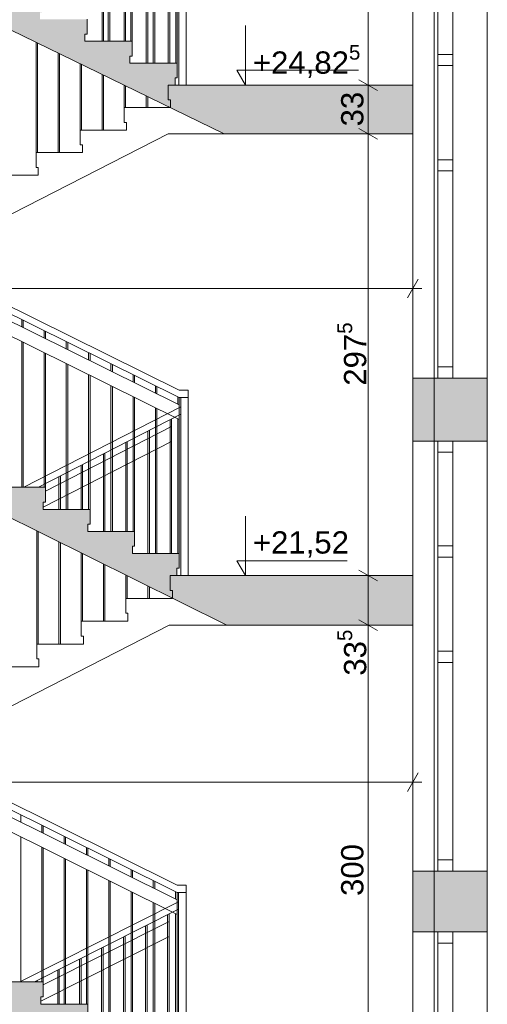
# Paper-space layout 'A-15 INWENTARYZACJA - PRZEKRÓJ' of a CAD drawing. Header units: millimetres. Extents: x 0 to 594, y 0 to 550.
# Tile 54 of 62: x 514 to 546, y 348 to 414. Entities that reach past the tile are written whole.
import ezdxf
from ezdxf.xclip import XClip

# ---------------------------------------------------------------- set-up
doc = ezdxf.new("R2010")
doc.units = ezdxf.units.MM
doc.header["$MEASUREMENT"] = 0
doc.header["$XCLIPFRAME"] = 0
doc.linetypes.add('DASHDOTX2', pattern=[1000, 500, -250, 0, -250])
doc.linetypes.add('PRZERYWANA', pattern=[5.64444, 2.82222, -2.82222])
for name, color, linetype, lineweight, true_color in [('A__balustrada_Nr_pióra__161', 7, 'Continuous', 5, 0x949494), ('A_osie_Nr_pióra__16', 7, 'Continuous', 5, 0x0f0f0f), ('A_pochwyt_Nr_pióra__161', 7, 'Continuous', 5, 0x949494), ('A_schody_Nr_pióra__9', 7, 'Continuous', 13, 0xadadad), ('A_strop_Nr_pióra__9', 7, 'Continuous', 13, 0xadadad), ('A_widok_Nr_pióra__121', 7, 'Continuous', 5, 0xcacaca)]:
    doc.layers.add(name, color=color, linetype=linetype, lineweight=lineweight, true_color=true_color)
doc.layers.add('A_podrys', color=7, linetype='Continuous')
doc.layers.add('A_ściany', color=7, linetype='Continuous')
for name, color, linetype, lineweight in [('A_schody_Nr_pióra__1', 7, 'Continuous', 20), ('A_stolarka_Nr_pióra__1', 7, 'Continuous', 20), ('A_strop_Nr_pióra__1', 7, 'Continuous', 20), ('A_wymiary_Nr_pióra__1', 7, 'Continuous', 20), ('A_wymiary_Nr_pióra__2', 8, 'Continuous', 13), ('A_ściany_Nr_pióra__1', 7, 'Continuous', 20)]:
    doc.layers.add(name, color=color, linetype=linetype, lineweight=lineweight)
doc.styles.add('STYL_AUTOMATYCZNY_1', font='arial.ttf')
doc.styles.add('STYL_AUTOMATYCZNY_4', font='arial.ttf')

# ---------------------------------------------------------------- blocks, each defined once
blk = doc.blocks.new('Rysunek_2_2', base_point=(-1563.001, -181.131))
at = {"linetype": 'Continuous', "lineweight": 0, "true_color": 0x000000}
h = blk.add_hatch(color=18, dxfattribs=at)
h.paths.add_polyline_path([(78.971, 521.258), (82.471, 521.258), (82.471, 526.771), (144.471, 526.771), (144.471, 492.058), (128.571, 492.058), (128.571, 487.833), (144.178, 487.833), (144.178, 485.033), (148.171, 485.033), (148.171, 458.833), (128.921, 458.833), (128.921, 459.335), (129.071, 459.335), (129.071, 460.335), (125.881, 460.335), (125.881, 460.838), (126.031, 460.838), (126.031, 461.838), (122.841, 461.838), (122.841, 462.34), (122.991, 462.34), (122.991, 463.34), (119.801, 463.34), (119.801, 463.842), (119.951, 463.842), (119.951, 464.842), (116.761, 464.842), (116.761, 465.345), (116.911, 465.345), (116.911, 466.345), (113.721, 466.345), (113.721, 466.847), (113.871, 466.847), (113.871, 467.847), (110.681, 467.847), (110.681, 468.349), (110.831, 468.349), (110.831, 469.349), (107.641, 469.349), (107.641, 469.851), (107.791, 469.851), (107.791, 470.851), (104.601, 470.851), (104.601, 471.354), (104.751, 471.354), (104.751, 472.354), (101.561, 472.354), (101.561, 472.856), (101.711, 472.856), (101.711, 473.856), (98.521, 473.856), (98.521, 474.358), (98.671, 474.358), (98.671, 475.358), (95.471, 475.358), (82.471, 475.358), (82.471, 472.158), (98.571, 472.158), (131.1, 456.083), (143.951, 456.083), (143.951, 452.033), (147.971, 452.033), (147.971, 425.983), (128.521, 425.983), (128.521, 426.467), (128.671, 426.467), (128.671, 427.467), (125.541, 427.467), (125.541, 427.951), (125.691, 427.951), (125.691, 428.951), (122.561, 428.951), (122.561, 429.435), (122.711, 429.435), (122.711, 430.435), (119.581, 430.435), (119.581, 430.92), (119.731, 430.92), (119.731, 431.92), (116.601, 431.92), (116.601, 432.404), (116.751, 432.404), (116.751, 433.404), (113.621, 433.404), (113.621, 433.888), (113.771, 433.888), (113.771, 434.888), (110.641, 434.888), (110.641, 435.372), (110.791, 435.372), (110.791, 436.372), (107.661, 436.372), (107.661, 436.856), (107.811, 436.856), (107.811, 437.856), (104.681, 437.856), (104.681, 438.34), (104.831, 438.34), (104.831, 439.34), (101.701, 439.34), (101.701, 439.824), (101.851, 439.824), (101.851, 440.824), (98.721, 440.824), (98.721, 441.308), (98.871, 441.308), (98.871, 442.308), (98.321, 442.308), (82.471, 442.308), (82.471, 439.308), (98.4, 439.308), (130.728, 423.208), (144.291, 423.208), (144.291, 419.148), (147.671, 419.148), (147.671, 393.008), (128.121, 393.008), (128.121, 393.522), (128.271, 393.522), (128.271, 394.522), (125.181, 394.522), (125.181, 395.035), (125.331, 395.035), (125.331, 396.035), (122.241, 396.035), (122.241, 396.549), (122.391, 396.549), (122.391, 397.549), (119.301, 397.549), (119.301, 398.063), (119.451, 398.063), (119.451, 399.063), (116.361, 399.063), (116.361, 399.576), (116.511, 399.576), (116.511, 400.576), (113.421, 400.576), (113.421, 401.09), (113.571, 401.09), (113.571, 402.09), (110.481, 402.09), (110.481, 402.604), (110.631, 402.604), (110.631, 403.604), (107.541, 403.604), (107.541, 404.117), (107.691, 404.117), (107.691, 405.117), (104.601, 405.117), (104.601, 405.631), (104.751, 405.631), (104.751, 406.631), (101.661, 406.631), (101.661, 407.145), (101.811, 407.145), (101.811, 408.145), (98.721, 408.145), (98.721, 408.658), (98.871, 408.658), (98.871, 409.658), (95.671, 409.658), (82.471, 409.658), (82.471, 406.408), (98.817, 406.408), (131.205, 389.733), (143.851, 389.733), (143.851, 385.843), (147.471, 385.843), (147.471, 359.733), (128.121, 359.733), (128.121, 360.245), (128.271, 360.245), (128.271, 361.245), (125.091, 361.245), (125.091, 361.756), (125.241, 361.756), (125.241, 362.756), (122.061, 362.756), (122.061, 363.267), (122.211, 363.267), (122.211, 364.267), (119.031, 364.267), (119.031, 364.779), (119.181, 364.779), (119.181, 365.779), (116.001, 365.779), (116.001, 366.29), (116.151, 366.29), (116.151, 367.29), (112.971, 367.29), (112.971, 367.801), (113.121, 367.801), (113.121, 368.801), (109.941, 368.801), (109.941, 369.313), (110.091, 369.313), (110.091, 370.313), (106.911, 370.313), (106.911, 370.824), (107.061, 370.824), (107.061, 371.824), (103.881, 371.824), (103.881, 372.335), (104.031, 372.335), (104.031, 373.335), (100.851, 373.335), (100.851, 373.847), (101.001, 373.847), (101.001, 374.847), (97.821, 374.847), (97.821, 375.358), (97.971, 375.358), (97.971, 376.358), (94.771, 376.358), (82.471, 376.358), (82.471, 373.208), (97.746, 373.208), (130.725, 356.758), (144.201, 356.758), (144.201, 353.088), (148.071, 353.088), (148.071, 326.658), (128.521, 326.658), (128.521, 327.154), (128.671, 327.154), (128.671, 328.154), (125.521, 328.154), (125.521, 328.649), (125.671, 328.649), (125.671, 329.649), (122.521, 329.649), (122.521, 330.145), (122.671, 330.145), (122.671, 331.145), (119.521, 331.145), (119.521, 331.64), (119.671, 331.64), (119.671, 332.64), (116.521, 332.64), (116.521, 333.135), (116.671, 333.135), (116.671, 334.135), (113.521, 334.135), (113.521, 334.631), (113.671, 334.631), (113.671, 335.631), (110.521, 335.631), (110.521, 336.126), (110.671, 336.126), (110.671, 337.126), (107.521, 337.126), (107.521, 337.622), (107.671, 337.622), (107.671, 338.622), (104.521, 338.622), (104.521, 339.117), (104.671, 339.117), (104.671, 340.117), (101.521, 340.117), (101.521, 340.613), (101.671, 340.613), (101.671, 341.613), (98.521, 341.613), (98.521, 342.108), (98.671, 342.108), (98.671, 343.108), (95.471, 343.108), (82.471, 343.108), (82.471, 340.108), (98.177, 340.108), (131.528, 323.483), (144.014, 323.483), (144.014, 319.913), (147.971, 319.913), (147.971, 293.683), (147.771, 293.683), (128.421, 293.683), (128.421, 294.185), (128.571, 294.185), (128.571, 295.185), (125.441, 295.185), (125.441, 295.688), (125.591, 295.688), (125.591, 296.688), (122.461, 296.688), (122.461, 297.19), (122.611, 297.19), (122.611, 298.19), (119.481, 298.19), (119.481, 298.692), (119.631, 298.692), (119.631, 299.692), (116.501, 299.692), (116.501, 300.195), (116.651, 300.195), (116.651, 301.195), (113.521, 301.195), (113.521, 301.697), (113.671, 301.697), (113.671, 302.697), (110.541, 302.697), (110.541, 303.199), (110.691, 303.199), (110.691, 304.199), (107.561, 304.199), (107.561, 304.701), (107.711, 304.701), (107.711, 305.701), (104.581, 305.701), (104.581, 306.204), (104.731, 306.204), (104.731, 307.204), (101.601, 307.204), (101.601, 307.706), (101.751, 307.706), (101.751, 308.706), (98.621, 308.706), (98.621, 309.208), (98.771, 309.208), (98.771, 310.208), (95.571, 310.208), (82.471, 310.208), (82.471, 307.008), (98.657, 307.008), (131.337, 290.533), (143.821, 290.533), (143.821, 286.843), (147.771, 286.843), (147.771, 260.633), (128.171, 260.633), (128.121, 260.633), (128.121, 261.099), (128.271, 261.099), (128.271, 262.099), (125.161, 262.099), (125.161, 262.565), (125.311, 262.565), (125.311, 263.565), (122.201, 263.565), (122.201, 264.031), (122.351, 264.031), (122.351, 265.031), (119.241, 265.031), (119.241, 265.497), (119.391, 265.497), (119.391, 266.497), (116.281, 266.497), (116.281, 266.963), (116.431, 266.963), (116.431, 267.963), (113.321, 267.963), (113.321, 268.429), (113.471, 268.429), (113.471, 269.429), (110.361, 269.429), (110.361, 269.895), (110.511, 269.895), (110.511, 270.895), (107.401, 270.895), (107.401, 271.36), (107.551, 271.36), (107.551, 272.36), (104.441, 272.36), (104.441, 272.826), (104.591, 272.826), (104.591, 273.826), (101.481, 273.826), (101.481, 274.292), (101.631, 274.292), (101.631, 275.292), (98.521, 275.292), (98.521, 275.758), (98.671, 275.758), (98.671, 276.758), (95.471, 276.758), (82.471, 276.758), (82.471, 273.908), (97.936, 273.908), (129.941, 258.058), (144.279, 258.058), (144.279, 254.058), (148.071, 254.058), (148.171, 254.058), (148.171, 227.858), (148.071, 227.858), (128.821, 227.858), (128.821, 228.317), (128.971, 228.317), (128.971, 229.317), (125.791, 229.317), (125.791, 229.776), (125.941, 229.776), (125.941, 230.776), (122.761, 230.776), (122.761, 231.235), (122.911, 231.235), (122.911, 232.235), (119.731, 232.235), (119.731, 232.695), (119.881, 232.695), (119.881, 233.695), (116.701, 233.695), (116.701, 234.154), (116.851, 234.154), (116.851, 235.154), (113.671, 235.154), (113.671, 235.613), (113.821, 235.613), (113.821, 236.613), (110.641, 236.613), (110.641, 237.072), (110.791, 237.072), (110.791, 238.072), (107.611, 238.072), (107.611, 238.531), (107.761, 238.531), (107.761, 239.531), (104.581, 239.531), (104.581, 239.99), (104.731, 239.99), (104.731, 240.99), (101.551, 240.99), (101.551, 241.449), (101.701, 241.449), (101.701, 242.449), (98.521, 242.449), (98.521, 242.908), (98.671, 242.908), (98.671, 243.908), (95.471, 243.908), (82.471, 243.908), (82.471, 257.508), (80.778, 257.508), (80.778, 257.458), (79.778, 257.458), (79.778, 257.508), (78.971, 257.508), (78.971, 128.858), (78.971, 108.706), (172.701, 108.706), (223.521, 108.706), (304.19, 108.706), (545.864, 108.706), (545.864, 212.647), (540.844, 212.647), (540.844, 210.897), (524.894, 210.897), (524.894, 211.43), (525.044, 211.43), (525.044, 212.43), (521.953, 212.43), (521.953, 212.963), (522.103, 212.963), (522.103, 213.963), (519.012, 213.963), (519.012, 214.496), (519.162, 214.496), (519.162, 215.496), (516.071, 215.496), (516.071, 216.029), (516.221, 216.029), (516.221, 217.029), (513.13, 217.029), (513.13, 217.562), (513.28, 217.562), (513.28, 218.562), (510.189, 218.562), (510.189, 219.095), (510.339, 219.095), (510.339, 220.095), (507.248, 220.095), (507.248, 220.628), (507.398, 220.628), (507.398, 221.628), (504.307, 221.628), (504.307, 222.161), (504.457, 222.161), (504.457, 223.161), (501.366, 223.161), (501.366, 223.694), (501.516, 223.694), (501.516, 224.694), (498.425, 224.694), (498.425, 225.226), (498.575, 225.226), (498.575, 226.226), (495.849, 226.226), (495.484, 226.226), (495.484, 226.759), (495.634, 226.759), (495.634, 227.759), (495.554, 227.759), (477.104, 227.759), (477.104, 254.109), (479.494, 254.109), (479.494, 257.939), (494.161, 257.939), (524.302, 242.503), (527.184, 241.027), (540.844, 241.027), (540.844, 243.977), (524.714, 243.977), (524.714, 244.505), (524.864, 244.505), (524.864, 245.505), (521.731, 245.505), (521.731, 246.033), (521.881, 246.033), (521.881, 247.033), (518.748, 247.033), (518.748, 247.56), (518.898, 247.56), (518.898, 248.56), (515.765, 248.56), (515.765, 249.088), (515.915, 249.088), (515.915, 250.088), (512.782, 250.088), (512.782, 250.616), (512.932, 250.616), (512.932, 251.616), (509.799, 251.616), (509.799, 252.144), (509.949, 252.144), (509.949, 253.144), (506.816, 253.144), (506.816, 253.671), (506.966, 253.671), (506.966, 254.671), (503.833, 254.671), (503.833, 255.199), (503.983, 255.199), (503.983, 256.199), (500.85, 256.199), (500.85, 256.727), (501, 256.727), (501, 257.727), (497.867, 257.727), (497.867, 258.255), (498.017, 258.255), (498.017, 259.255), (495.067, 259.255), (494.884, 259.255), (494.884, 259.782), (495.034, 259.782), (495.034, 260.782), (494.924, 260.782), (494.774, 260.782), (491.904, 260.782), (476.524, 260.782), (476.494, 260.782), (476.494, 287.012), (478.924, 287.012), (478.924, 290.882), (494.18, 290.882), (524.493, 275.514), (528.116, 273.677), (540.844, 273.677), (540.844, 276.987), (527.733, 276.987), (524.904, 276.987), (524.904, 277.513), (525.054, 277.513), (525.054, 278.513), (521.894, 278.513), (521.894, 279.039), (522.044, 279.039), (522.044, 280.039), (518.884, 280.039), (518.884, 280.565), (519.034, 280.565), (519.034, 281.565), (515.874, 281.565), (515.874, 282.091), (516.024, 282.091), (516.024, 283.091), (512.864, 283.091), (512.864, 283.617), (513.014, 283.617), (513.014, 284.617), (509.854, 284.617), (509.854, 285.143), (510.004, 285.143), (510.004, 286.143), (506.844, 286.143), (506.844, 286.669), (506.994, 286.669), (506.994, 287.669), (503.834, 287.669), (503.834, 288.195), (503.984, 288.195), (503.984, 289.195), (500.824, 289.195), (500.824, 289.721), (500.974, 289.721), (500.974, 290.721), (497.814, 290.721), (497.814, 291.247), (497.964, 291.247), (497.964, 292.247), (494.804, 292.247), (494.804, 292.271), (494.804, 292.773), (494.954, 292.773), (494.954, 293.773), (494.924, 293.773), (494.454, 293.773), (476.824, 293.773), (476.824, 319.773), (478.994, 319.773), (478.994, 323.723), (495.855, 323.723), (524.618, 308.913), (528.086, 307.127), (540.844, 307.127), (540.844, 310.427), (524.954, 310.427), (524.954, 310.959), (525.104, 310.959), (525.104, 311.959), (521.98, 311.959), (521.98, 312.49), (522.13, 312.49), (522.13, 313.49), (519.006, 313.49), (519.006, 314.021), (519.156, 314.021), (519.156, 315.021), (516.032, 315.021), (516.032, 315.553), (516.182, 315.553), (516.182, 316.553), (513.058, 316.553), (513.058, 317.084), (513.208, 317.084), (513.208, 318.084), (510.084, 318.084), (510.084, 318.615), (510.234, 318.615), (510.234, 319.615), (507.11, 319.615), (507.11, 320.147), (507.26, 320.147), (507.26, 321.147), (504.136, 321.147), (504.136, 321.678), (504.286, 321.678), (504.286, 322.678), (501.162, 322.678), (501.162, 323.21), (501.312, 323.21), (501.312, 324.21), (498.188, 324.21), (498.188, 324.741), (498.338, 324.741), (498.338, 325.741), (495.214, 325.741), (495.214, 325.759), (495.214, 326.272), (495.364, 326.272), (495.364, 327.272), (494.884, 327.272), (492.234, 327.272), (476.744, 327.272), (476.744, 353.502), (479.104, 353.502), (479.104, 357.272), (494.171, 357.272), (524.472, 342.222), (527.824, 340.557), (540.844, 340.557), (540.844, 343.717), (524.834, 343.717), (524.834, 344.21), (524.984, 344.21), (524.984, 345.21), (521.828, 345.21), (521.828, 345.703), (521.978, 345.703), (521.978, 346.703), (518.822, 346.703), (518.822, 347.196), (518.972, 347.196), (518.972, 348.196), (515.816, 348.196), (515.816, 348.689), (515.966, 348.689), (515.966, 349.689), (512.81, 349.689), (512.81, 350.182), (512.96, 350.182), (512.96, 351.182), (509.804, 351.182), (509.804, 351.676), (509.954, 351.676), (509.954, 352.676), (506.798, 352.676), (506.798, 353.169), (506.948, 353.169), (506.948, 354.169), (503.792, 354.169), (503.792, 354.662), (503.942, 354.662), (503.942, 355.662), (503.693, 355.662), (500.786, 355.662), (500.786, 356.155), (500.936, 356.155), (500.936, 357.155), (500.69, 357.155), (497.78, 357.155), (497.78, 357.648), (497.93, 357.648), (497.93, 358.648), (497.687, 358.648), (495.09, 358.648), (494.774, 358.648), (494.774, 359.141), (494.924, 359.141), (494.924, 360.141), (476.674, 360.141), (476.674, 386.401), (478.894, 386.401), (478.894, 389.901), (495.646, 389.901), (524.664, 375.537), (528.34, 373.717), (540.844, 373.717), (540.844, 377.057), (524.974, 377.057), (524.974, 377.542), (525.124, 377.542), (525.124, 378.542), (521.974, 378.542), (521.974, 379.027), (522.124, 379.027), (522.124, 380.027), (518.974, 380.027), (518.974, 380.512), (519.124, 380.512), (519.124, 381.512), (515.974, 381.512), (515.974, 381.997), (516.124, 381.997), (516.124, 382.997), (512.974, 382.997), (512.974, 383.482), (513.124, 383.482), (513.124, 384.482), (509.974, 384.482), (509.974, 384.967), (510.124, 384.967), (510.124, 385.967), (506.974, 385.967), (506.974, 386.452), (507.124, 386.452), (507.124, 387.452), (503.974, 387.452), (503.974, 387.937), (504.124, 387.937), (504.124, 388.937), (500.974, 388.937), (500.974, 389.422), (501.124, 389.422), (501.124, 390.422), (497.974, 390.422), (497.974, 390.907), (498.124, 390.907), (498.124, 391.907), (494.974, 391.907), (494.974, 392.392), (495.124, 392.392), (495.124, 393.392), (476.594, 393.392), (476.594, 419.552), (478.984, 419.552), (478.984, 423.322), (494.208, 423.322), (524.534, 408.57), (528.158, 406.807), (540.844, 406.807), (540.844, 410.087), (524.844, 410.087), (524.844, 410.563), (524.994, 410.563), (524.994, 411.563), (521.81, 411.563), (521.81, 412.039), (521.96, 412.039), (521.96, 413.039), (518.776, 413.039), (518.776, 413.515), (518.926, 413.515), (518.926, 414.515), (515.742, 414.515), (515.742, 414.991), (515.892, 414.991), (515.892, 415.991), (512.708, 415.991), (512.708, 416.467), (512.858, 416.467), (512.858, 417.467), (509.674, 417.467), (509.674, 417.943), (509.824, 417.943), (509.824, 418.943), (506.64, 418.943), (506.64, 419.419), (506.79, 419.419), (506.79, 420.419), (503.606, 420.419), (503.606, 420.895), (503.756, 420.895), (503.756, 421.895), (500.572, 421.895), (500.572, 422.37), (500.722, 422.37), (500.722, 423.37), (497.538, 423.37), (497.538, 423.846), (497.688, 423.846), (497.688, 424.846), (494.504, 424.846), (494.504, 425.322), (494.654, 425.322), (494.654, 426.322), (476.524, 426.322), (476.524, 452.452), (478.296, 452.452), (478.296, 456.352), (494.145, 456.352), (527.939, 439.877), (540.844, 439.877), (540.844, 442.957), (525.044, 442.957), (525.044, 443.423), (525.194, 443.423), (525.194, 444.423), (522.038, 444.423), (522.038, 444.888), (522.188, 444.888), (522.188, 445.888), (519.032, 445.888), (519.032, 446.354), (519.182, 446.354), (519.182, 447.354), (516.026, 447.354), (516.026, 447.819), (516.176, 447.819), (516.176, 448.819), (513.02, 448.819), (513.02, 449.285), (513.17, 449.285), (513.17, 450.285), (510.014, 450.285), (510.014, 450.75), (510.164, 450.75), (510.164, 451.75), (507.008, 451.75), (507.008, 452.215), (507.158, 452.215), (507.158, 453.215), (504.002, 453.215), (504.002, 453.681), (504.152, 453.681), (504.152, 454.681), (500.996, 454.681), (500.996, 455.146), (501.146, 455.146), (501.146, 456.146), (497.99, 456.146), (497.99, 456.612), (498.14, 456.612), (498.14, 457.612), (494.984, 457.612), (494.984, 458.077), (495.134, 458.077), (495.134, 459.077), (476.554, 459.077), (476.554, 485.297), (478.654, 485.297), (478.654, 488.687), (540.844, 488.687), (540.844, 485.317), (545.864, 485.317), (545.864, 508.739), (540.844, 508.739), (540.844, 506.896), (346.273, 506.896), (346.273, 532.459), (344.115, 532.459), (344.115, 530.095), (82.471, 530.095), (82.471, 532.459), (78.971, 532.459)])
h.paths.add_polyline_path([(95.471, 211.358), (82.471, 211.358), (82.471, 241.358), (97.329, 241.358), (131.386, 224.958), (144.133, 224.958), (144.133, 221.358), (148.071, 221.358), (148.071, 194.858), (128.521, 194.858), (128.521, 195.358), (128.671, 195.358), (128.671, 196.358), (125.521, 196.358), (125.521, 196.858), (125.671, 196.858), (125.671, 197.858), (122.521, 197.858), (122.521, 198.358), (122.671, 198.358), (122.671, 199.358), (119.521, 199.358), (119.521, 199.858), (119.671, 199.858), (119.671, 200.858), (116.521, 200.858), (116.521, 201.358), (116.671, 201.358), (116.671, 202.358), (113.521, 202.358), (113.521, 202.858), (113.671, 202.858), (113.671, 203.858), (110.521, 203.858), (110.521, 204.358), (110.671, 204.358), (110.671, 205.358), (107.521, 205.358), (107.521, 205.858), (107.671, 205.858), (107.671, 206.858), (104.521, 206.858), (104.521, 207.358), (104.671, 207.358), (104.671, 208.358), (101.521, 208.358), (101.521, 208.858), (101.671, 208.858), (101.671, 209.858), (98.521, 209.858), (98.521, 210.358), (98.671, 210.358), (98.671, 211.358)], flags=0)
h.paths.add_polyline_path([(82.471, 145.158), (82.471, 175.258), (98.262, 175.258), (131.328, 158.558), (144.571, 158.558), (144.571, 155.088), (147.971, 155.088), (147.971, 128.858), (126.421, 128.858), (126.421, 129.488), (126.571, 129.488), (126.571, 130.488), (123.477, 130.488), (123.477, 131.118), (123.627, 131.118), (123.627, 132.118), (120.532, 132.118), (120.532, 132.748), (120.682, 132.748), (120.682, 133.748), (117.588, 133.748), (117.588, 134.378), (117.738, 134.378), (117.738, 135.378), (114.643, 135.378), (114.643, 136.008), (114.793, 136.008), (114.793, 137.008), (111.699, 137.008), (111.699, 137.638), (111.849, 137.638), (111.849, 138.638), (108.754, 138.638), (108.754, 139.268), (108.904, 139.268), (108.904, 140.268), (105.81, 140.268), (105.81, 140.898), (105.96, 140.898), (105.96, 141.898), (102.865, 141.898), (102.865, 142.528), (103.015, 142.528), (103.015, 143.528), (99.921, 143.528), (99.921, 144.158), (100.071, 144.158), (100.071, 145.158), (96.871, 145.158)], flags=0)
h.paths.add_polyline_path([(98.571, 178.358), (82.471, 178.358), (82.471, 208.858), (97.167, 208.858), (130.967, 191.958), (144.129, 191.958), (144.129, 188.388), (147.871, 188.388), (147.871, 161.858), (131.471, 161.858), (128.271, 161.858), (128.121, 161.858), (128.121, 162.358), (128.271, 162.358), (128.271, 163.358), (125.151, 163.358), (125.151, 163.858), (125.301, 163.858), (125.301, 164.858), (122.181, 164.858), (122.181, 165.358), (122.331, 165.358), (122.331, 166.358), (119.211, 166.358), (119.211, 166.858), (119.361, 166.858), (119.361, 167.858), (116.241, 167.858), (116.241, 168.358), (116.391, 168.358), (116.391, 169.358), (113.271, 169.358), (113.271, 169.858), (113.421, 169.858), (113.421, 170.858), (110.301, 170.858), (110.301, 171.358), (110.451, 171.358), (110.451, 172.358), (107.331, 172.358), (107.331, 172.858), (107.481, 172.858), (107.481, 173.858), (104.361, 173.858), (104.361, 174.358), (104.511, 174.358), (104.511, 175.358), (101.391, 175.358), (101.391, 175.858), (101.541, 175.858), (101.541, 176.858), (98.421, 176.858), (98.421, 177.358), (98.571, 177.358)], flags=0)
h.paths.add_polyline_path([(150.524, 494.366), (170.201, 494.366), (170.201, 116.835), (150.524, 116.835)], flags=0)
h.paths.add_polyline_path([(172.701, 496.906), (150.524, 496.906), (150.524, 507.797), (150.524, 526.771), (195.183, 526.771), (195.183, 496.906)], flags=0)
h.paths.add_polyline_path([(172.701, 224.871), (222.021, 224.871), (222.021, 215.858), (223.521, 215.858), (223.521, 227.858), (172.701, 227.858), (172.701, 257.637), (222.021, 257.637), (222.021, 248.858), (223.521, 248.858), (223.521, 260.633), (172.701, 260.633), (172.701, 290.657), (222.021, 290.657), (222.021, 281.633), (223.521, 281.633), (223.521, 293.683), (172.701, 293.683), (172.701, 323.677), (222.021, 323.677), (222.021, 314.683), (223.521, 314.683), (223.521, 326.858), (172.701, 326.858), (172.701, 356.697), (222.021, 356.697), (222.021, 347.858), (223.521, 347.858), (223.521, 359.933), (172.701, 359.933), (172.701, 389.633), (222.021, 389.633), (222.021, 380.933), (223.521, 380.933), (223.521, 393.158), (172.701, 393.158), (172.701, 422.653), (222.021, 422.653), (222.021, 414.158), (223.521, 414.158), (223.521, 426.133), (172.701, 426.133), (172.701, 455.673), (222.021, 455.673), (222.021, 447.133), (223.521, 447.133), (223.521, 458.833), (172.701, 458.833), (172.701, 488.693), (222.021, 488.693), (222.021, 479.833), (223.521, 479.833), (223.521, 494.535), (251.6, 494.535), (251.6, 116.835), (223.521, 116.835), (223.521, 128.858), (172.701, 128.858), (172.701, 158.494), (222.021, 158.494), (222.021, 149.858), (223.521, 149.858), (223.521, 161.858), (172.701, 161.858), (172.701, 191.682), (222.021, 191.682), (222.021, 182.858), (223.521, 182.858), (223.521, 194.858), (172.701, 194.858)], flags=0)
h.paths.add_polyline_path([(196.183, 496.906), (196.183, 526.771), (211.83, 526.771), (211.83, 522.206), (215.555, 522.206), (215.555, 526.771), (277.7, 526.771), (277.7, 522.206), (281.341, 522.206), (281.341, 526.771), (330.073, 526.771), (343.402, 526.771), (343.402, 520.253), (344.306, 520.253), (344.306, 491.91), (330.073, 491.91), (308.338, 491.91), (308.338, 496.906), (302.69, 496.906), (223.521, 496.906), (222.021, 496.906)], flags=0)
h.paths.add_polyline_path([(252.986, 194.858), (252.986, 221.358), (256.744, 221.358), (256.744, 224.268), (276.249, 224.268), (276.249, 221.358), (280.601, 221.358), (280.601, 215.858), (282.33, 215.858), (282.33, 227.858), (253.1, 227.858), (253.1, 254.133), (255.965, 254.133), (255.965, 257.043), (276.56, 257.043), (276.56, 254.133), (280.531, 254.133), (280.531, 248.858), (282.33, 248.858), (282.33, 260.633), (253.1, 260.633), (253.1, 286.843), (255.62, 286.843), (255.62, 290.033), (276.43, 290.033), (276.43, 286.843), (280.911, 286.843), (280.911, 281.633), (282.33, 281.633), (282.33, 293.683), (253.1, 293.683), (253.1, 319.913), (255.56, 319.913), (255.56, 323.193), (276.41, 323.193), (276.41, 319.913), (280.781, 319.913), (280.781, 314.683), (282.33, 314.683), (282.33, 326.858), (253.1, 326.858), (253.1, 353.088), (255.85, 353.088), (255.85, 356.348), (276.87, 356.348), (276.87, 353.088), (280.771, 353.088), (280.771, 347.858), (282.33, 347.858), (282.33, 359.933), (253.1, 359.933), (253.1, 385.843), (255.8, 385.843), (255.8, 389.443), (276.57, 389.443), (276.57, 385.843), (280.771, 385.843), (280.771, 380.933), (282.33, 380.933), (282.33, 393.158), (253.1, 393.158), (253.1, 419.148), (255.377, 419.148), (255.377, 423.278), (277.092, 423.278), (277.092, 419.148), (280.851, 419.148), (280.851, 414.158), (282.33, 414.158), (282.33, 426.133), (253.1, 426.133), (253.1, 451.983), (255.98, 451.983), (255.98, 456.083), (276.881, 456.083), (276.86, 451.983), (280.851, 451.983), (280.851, 447.133), (282.33, 447.133), (282.33, 458.833), (253.1, 458.833), (253.1, 485.003), (255.966, 485.003), (255.966, 488.143), (276.82, 488.143), (276.82, 485.003), (280.951, 485.003), (280.951, 479.833), (282.33, 479.833), (282.33, 494.535), (302.69, 494.535), (302.69, 116.835), (282.33, 116.835), (282.33, 128.858), (253.1, 128.858), (253.1, 155.358), (255.659, 155.358), (255.659, 158.458), (277.1, 158.458), (277.1, 155.358), (280.751, 155.358), (280.751, 149.858), (282.33, 149.858), (282.33, 161.858), (253.1, 161.858), (253.1, 188.358), (255.71, 188.358), (255.71, 191.268), (276.58, 191.268), (276.58, 188.358), (280.69, 188.358), (280.69, 182.858), (282.33, 182.858), (282.33, 194.858)], flags=0)
h.paths.add_polyline_path([(304.19, 158.737), (455.374, 158.737), (455.374, 128.858), (304.19, 128.858)], flags=0)
h.paths.add_polyline_path([(304.19, 323.831), (474.634, 323.831), (474.634, 293.683), (304.19, 293.683)], flags=0)
h.paths.add_polyline_path([(304.19, 224.831), (474.634, 224.831), (474.634, 194.858), (304.19, 194.858)], flags=0)
h.paths.add_polyline_path([(304.19, 458.833), (304.19, 488.842), (474.634, 488.842), (474.634, 458.833)], flags=0)
h.paths.add_polyline_path([(304.19, 290.656), (474.634, 290.656), (474.634, 260.633), (304.19, 260.633)], flags=0)
h.paths.add_polyline_path([(474.634, 393.158), (304.19, 393.158), (304.19, 423.106), (474.634, 423.106)], flags=0)
h.paths.add_polyline_path([(304.19, 356.906), (474.634, 356.906), (474.634, 326.858), (304.19, 326.858)], flags=0)
h.paths.add_polyline_path([(304.19, 161.658), (304.19, 191.831), (474.634, 191.831), (474.634, 161.658), (455.374, 161.658)], flags=0)
h.paths.add_polyline_path([(304.19, 227.858), (304.19, 257.606), (474.634, 257.606), (474.634, 227.858)], flags=0)
h.paths.add_polyline_path([(304.19, 426.133), (304.19, 455.806), (474.634, 455.806), (474.634, 426.133)], flags=0)
h.paths.add_polyline_path([(304.19, 359.933), (304.19, 390.131), (474.634, 390.131), (474.634, 360.141), (474.634, 359.933)], flags=0)
h.paths.add_polyline_path([(349.328, 491.91), (349.328, 503.872), (540.844, 503.872), (540.844, 491.91), (474.634, 491.91)], flags=0)
h.paths.add_polyline_path([(540.844, 129.007), (456.874, 129.007), (456.874, 158.737), (474.634, 158.737), (474.634, 155.257), (479.284, 155.257), (479.284, 158.737), (495.613, 158.737), (516.724, 148.936), (518.578, 148.076), (518.578, 147.553), (540.844, 147.553)], flags=0)
h.paths.add_polyline_path([(477.024, 188.328), (479.355, 188.328), (479.355, 192.081), (494.25, 192.081), (524.526, 177.003), (528.16, 175.193), (540.844, 175.193), (540.844, 150.553), (519.727, 150.553), (516.954, 150.553), (516.954, 151.941), (513.964, 151.941), (513.964, 153.329), (510.974, 153.329), (510.974, 154.717), (507.984, 154.717), (507.984, 156.106), (504.994, 156.106), (504.994, 157.494), (502.004, 157.494), (502.004, 158.882), (499.014, 158.882), (499.014, 160.27), (496.024, 160.27), (496.024, 161.658), (494.834, 161.658), (477.024, 161.658)], flags=0)
h.paths.add_polyline_path([(477.104, 220.828), (479.254, 220.828), (479.254, 224.558), (495.439, 224.558), (524.46, 209.432), (525.678, 208.797), (526.72, 208.797), (540.844, 208.797), (540.844, 178.537), (527.761, 178.537), (525.004, 178.537), (525.004, 179.014), (525.154, 179.014), (525.154, 180.014), (522.017, 180.014), (522.017, 180.49), (522.167, 180.49), (522.167, 181.49), (519.03, 181.49), (519.03, 181.967), (519.18, 181.967), (519.18, 182.967), (516.043, 182.967), (516.043, 183.443), (516.193, 183.443), (516.193, 184.443), (513.056, 184.443), (513.056, 184.919), (513.206, 184.919), (513.206, 185.919), (510.069, 185.919), (510.069, 186.396), (510.219, 186.396), (510.219, 187.396), (507.082, 187.396), (507.082, 187.872), (507.232, 187.872), (507.232, 188.872), (504.095, 188.872), (504.095, 189.349), (504.245, 189.349), (504.245, 190.349), (501.108, 190.349), (501.108, 190.825), (501.258, 190.825), (501.258, 191.825), (498.121, 191.825), (498.121, 192.302), (498.271, 192.302), (498.271, 193.302), (495.271, 193.302), (495.134, 193.302), (495.134, 193.778), (495.284, 193.778), (495.284, 194.778), (494.874, 194.778), (477.104, 194.778)], flags=0)
at = {"layer": 'A_ściany', "linetype": 'Continuous', "lineweight": 0, "true_color": 0x000000}
for points in [[(540.844, 386.107), (545.864, 386.107), (545.864, 390.357), (540.844, 390.357)], [(540.844, 353.057), (545.864, 353.057), (545.864, 357.157), (540.844, 357.157)]]:
    blk.add_hatch(color=18, dxfattribs=at).paths.add_polyline_path(points)
at = {"layer": 'A__balustrada_Nr_pióra__161', "color": 252, "linetype": 'Continuous', "lineweight": 5, "true_color": 0x949494}
for p, q in [((520.343, 413.039), (520.343, 422.848)), ((520.443, 413.039), (520.443, 422.8)), ((525.594, 410.087), (525.594, 422.563)), ((521.86, 413.039), (521.86, 422.11)), ((521.96, 413.039), (521.96, 422.062)), ((524.994, 411.563), (524.994, 422.069)), ((525.094, 410.087), (525.094, 422.069)), ((523.377, 411.563), (523.377, 421.372)), ((523.477, 411.563), (523.477, 421.324)), ((524.894, 411.563), (524.894, 420.634)), ((514.524, 393.797), (514.524, 394.293)), ((514.624, 393.748), (514.624, 394.244)), ((516.024, 393.055), (516.024, 393.551)), ((516.124, 393.005), (516.124, 393.501)), ((514.524, 382.997), (514.524, 392.805)), ((514.624, 382.997), (514.624, 392.756)), ((517.524, 392.312), (517.524, 392.808)), ((517.624, 392.263), (517.624, 392.759)), ((516.024, 382.997), (516.024, 392.063)), ((516.124, 382.997), (516.124, 392.013)), ((519.024, 391.57), (519.024, 392.066)), ((519.124, 391.52), (519.124, 392.016)), ((517.524, 381.512), (517.524, 391.32)), ((517.624, 381.512), (517.624, 391.271)), ((520.524, 390.827), (520.524, 391.323)), ((520.624, 390.778), (520.624, 391.274)), ((519.024, 381.512), (519.024, 390.578)), ((522.024, 390.085), (522.024, 390.581)), ((519.124, 381.512), (519.124, 390.528)), ((522.124, 390.035), (522.124, 390.531)), ((520.524, 380.027), (520.524, 389.835)), ((520.624, 380.027), (520.624, 389.786)), ((523.524, 389.342), (523.524, 389.838)), ((523.624, 389.293), (523.624, 389.789)), ((522.024, 380.027), (522.024, 389.093)), ((522.124, 380.027), (522.124, 389.043)), ((525.024, 388.6), (525.024, 389.096)), ((525.124, 378.542), (525.124, 389.046)), ((523.524, 378.542), (523.524, 388.35)), ((523.624, 378.542), (523.624, 388.301)), ((525.024, 378.542), (525.024, 387.608)), ((514.463, 360.443), (514.463, 360.94)), ((515.866, 359.746), (515.866, 360.243)), ((515.966, 359.697), (515.966, 360.193)), ((514.463, 349.689), (514.463, 359.451)), ((517.369, 359), (517.369, 359.496)), ((517.469, 358.95), (517.469, 359.447)), ((515.866, 349.689), (515.866, 358.754)), ((518.872, 358.253), (518.872, 358.75)), ((515.966, 349.689), (515.966, 358.704)), ((518.972, 358.204), (518.972, 358.7)), ((517.369, 348.196), (517.369, 358.007)), ((517.469, 348.196), (517.469, 357.957)), ((520.375, 357.507), (520.375, 358.003)), ((520.475, 357.457), (520.475, 357.953)), ((518.872, 348.196), (518.872, 357.261)), ((518.972, 348.196), (518.972, 357.211)), ((521.878, 356.76), (521.878, 357.257)), ((521.978, 356.711), (521.978, 357.207)), ((520.375, 346.703), (520.375, 356.514)), ((520.475, 346.703), (520.475, 356.464)), ((523.381, 356.014), (523.381, 356.51)), ((523.481, 355.964), (523.481, 356.46)), ((525.584, 343.717), (525.584, 356.21)), ((521.878, 346.703), (521.878, 355.768)), ((521.978, 346.703), (521.978, 355.718)), ((524.884, 355.267), (524.884, 355.764)), ((524.984, 345.21), (524.984, 355.714)), ((525.084, 343.717), (525.084, 355.714)), ((523.381, 345.21), (523.381, 355.021)), ((523.481, 345.21), (523.481, 354.971)), ((524.884, 345.21), (524.884, 354.275))]:
    blk.add_line(p, q, dxfattribs=at)
at = {"layer": 'A_osie_Nr_pióra__16', "color": 250, "linetype": 'DASHDOTX2', "lineweight": 5, "true_color": 0x0f0f0f}
blk.add_line((542.296, 501.211), (542.296, 142.962), dxfattribs=at)
at = {"layer": 'A_pochwyt_Nr_pióra__161', "color": 252, "linetype": 'Continuous', "lineweight": 5, "true_color": 0x949494}
for p, q in [((525.124, 389.542), (494.624, 404.64)), ((525.124, 389.046), (494.624, 404.144)), ((525.124, 388.55), (495.024, 403.45)), ((525.124, 387.558), (495.024, 402.458)), ((525.124, 389.542), (525.724, 389.542)), ((525.724, 389.542), (525.724, 377.057)), ((525.724, 389.046), (525.124, 389.046)), ((525.224, 389.046), (525.224, 377.057)), ((524.984, 356.21), (494.824, 371.19)), ((524.984, 355.714), (494.824, 370.694)), ((524.984, 355.218), (494.824, 370.198)), ((524.984, 354.225), (494.824, 369.205)), ((524.984, 356.21), (525.584, 356.21)), ((524.984, 355.714), (525.584, 355.714))]:
    blk.add_line(p, q, dxfattribs=at)
at = {"layer": 'A_schody_Nr_pióra__1', "color": 7, "linetype": 'Continuous', "lineweight": 20}
for p, q in [((494.208, 423.322), (528.158, 406.807)), ((518.926, 413.515), (518.926, 414.515)), ((518.926, 413.515), (518.776, 413.515)), ((518.776, 413.039), (518.776, 413.515)), ((521.96, 413.039), (518.776, 413.039)), ((521.96, 412.039), (521.96, 413.039)), ((521.96, 412.039), (521.81, 412.039)), ((521.81, 411.563), (521.81, 412.039)), ((524.994, 411.563), (521.81, 411.563)), ((524.994, 410.563), (524.994, 411.563)), ((524.994, 410.563), (524.844, 410.563)), ((524.844, 410.087), (524.844, 410.563)), ((495.646, 389.901), (528.34, 373.717)), ((516.124, 382.997), (512.974, 382.997)), ((516.124, 381.997), (516.124, 382.997)), ((516.124, 381.997), (515.974, 381.997)), ((515.974, 381.512), (515.974, 381.997)), ((519.124, 381.512), (515.974, 381.512)), ((519.124, 380.512), (519.124, 381.512)), ((519.124, 380.512), (518.974, 380.512)), ((518.974, 380.027), (518.974, 380.512)), ((522.124, 380.027), (518.974, 380.027)), ((522.124, 379.027), (522.124, 380.027)), ((522.124, 379.027), (521.974, 379.027)), ((521.974, 378.542), (521.974, 379.027)), ((525.124, 378.542), (521.974, 378.542)), ((525.124, 377.542), (525.124, 378.542)), ((525.124, 377.542), (524.974, 377.542)), ((524.974, 377.057), (524.974, 377.542)), ((515.966, 349.689), (512.81, 349.689)), ((515.966, 348.689), (515.966, 349.689)), ((515.966, 348.689), (515.816, 348.689)), ((515.816, 348.196), (515.816, 348.689)), ((518.972, 348.196), (515.816, 348.196)), ((518.972, 347.196), (518.972, 348.196))]:
    blk.add_line(p, q, dxfattribs=at)
at = {"layer": 'A_schody_Nr_pióra__9', "color": 253, "linetype": 'PRZERYWANA', "lineweight": 13, "true_color": 0xadadad}
for p, q in [((524.384, 409.087), (524.384, 410.087)), ((524.384, 410.087), (527.531, 410.087)), ((524.384, 409.087), (524.534, 409.087)), ((524.534, 408.57), (524.534, 409.087)), ((524.514, 376.057), (524.514, 377.057)), ((524.514, 377.057), (527.63, 377.057)), ((524.514, 376.057), (524.664, 376.057)), ((524.664, 375.519), (524.664, 376.057))]:
    blk.add_line(p, q, dxfattribs=at)
at = {"layer": 'A_schody_Nr_pióra__9', "color": 253, "linetype": 'Continuous', "lineweight": 13, "true_color": 0xadadad}
for p, q in [((521.418, 407.57), (521.418, 408.57)), ((521.418, 408.57), (524.534, 408.57)), ((521.418, 407.57), (521.568, 407.57)), ((521.568, 407.052), (521.568, 407.57)), ((495.265, 391.907), (524.383, 406.807)), ((518.452, 406.052), (518.452, 407.052)), ((518.452, 407.052), (521.568, 407.052)), ((518.452, 406.052), (518.602, 406.052)), ((518.602, 405.534), (518.602, 406.052)), ((515.486, 404.534), (515.486, 405.534)), ((515.486, 405.534), (518.602, 405.534)), ((515.486, 404.534), (515.636, 404.534)), ((515.636, 404.016), (515.636, 404.534)), ((512.52, 404.016), (515.636, 404.016)), ((521.519, 374.519), (521.519, 375.519)), ((521.519, 375.519), (524.664, 375.519)), ((518.524, 372.982), (518.524, 373.982)), ((518.524, 373.982), (521.669, 373.982)), ((521.519, 374.519), (521.669, 374.519)), ((521.669, 373.982), (521.669, 374.519)), ((495.09, 358.648), (524.438, 373.717)), ((518.524, 372.982), (518.674, 372.982)), ((518.674, 372.444), (518.674, 372.982)), ((515.529, 371.444), (515.529, 372.444)), ((515.529, 372.444), (518.674, 372.444)), ((515.529, 371.444), (515.679, 371.444)), ((515.679, 370.906), (515.679, 371.444)), ((512.534, 370.906), (515.679, 370.906))]:
    blk.add_line(p, q, dxfattribs=at)
at = {"layer": 'A_stolarka_Nr_pióra__1', "color": 7, "linetype": 'Continuous', "lineweight": 20}
for p, q in [((542.537, 419.207), (542.537, 390.357)), ((543.537, 419.207), (543.537, 390.357)), ((543.537, 412.152), (542.537, 412.152)), ((543.537, 411.402), (542.537, 411.402)), ((543.537, 405.057), (542.537, 405.057)), ((543.537, 404.307), (542.537, 404.307)), ((543.537, 391.107), (542.537, 391.107)), ((545.864, 390.357), (540.844, 390.357)), ((545.864, 386.107), (540.844, 386.107)), ((542.537, 386.107), (542.537, 357.157)), ((543.537, 386.107), (543.537, 357.157)), ((543.537, 385.357), (542.537, 385.357)), ((543.537, 379.052), (542.537, 379.052)), ((543.537, 378.302), (542.537, 378.302)), ((543.537, 371.957), (542.537, 371.957)), ((543.537, 371.207), (542.537, 371.207)), ((543.537, 357.907), (542.537, 357.907)), ((545.864, 357.157), (540.844, 357.157)), ((545.864, 353.057), (540.844, 353.057)), ((542.537, 353.057), (542.537, 324.027)), ((543.537, 353.057), (543.537, 324.027)), ((543.537, 352.307), (542.537, 352.307))]:
    blk.add_line(p, q, dxfattribs=at)
at = {"layer": 'A_strop_Nr_pióra__1', "color": 7, "linetype": 'Continuous', "lineweight": 20}
for p, q in [((524.844, 410.087), (540.844, 410.087)), ((528.158, 406.807), (540.844, 406.807)), ((524.974, 377.057), (540.844, 377.057)), ((528.34, 373.717), (540.844, 373.717))]:
    blk.add_line(p, q, dxfattribs=at)
at = {"layer": 'A_strop_Nr_pióra__9', "color": 253, "linetype": 'Continuous', "lineweight": 13, "true_color": 0xadadad}
for p, q in [((528.158, 406.807), (524.383, 406.807)), ((528.34, 373.717), (524.438, 373.717))]:
    blk.add_line(p, q, dxfattribs=at)
at = {"layer": 'A_widok_Nr_pióra__121', "color": 9, "linetype": 'Continuous', "lineweight": 5, "true_color": 0xcacaca}
for p, q in [((524.384, 411.563), (524.384, 420.584)), ((524.484, 411.563), (524.484, 420.635)), ((522.901, 411.563), (522.901, 419.825)), ((523.001, 411.563), (523.001, 419.876)), ((521.418, 413.039), (521.418, 419.066)), ((521.518, 413.039), (521.518, 419.117)), ((519.935, 413.039), (519.935, 418.307)), ((520.035, 413.039), (520.035, 418.358)), ((515.486, 405.534), (515.486, 412.971)), ((515.586, 405.534), (515.586, 412.923)), ((516.969, 405.534), (516.969, 412.25)), ((517.069, 405.534), (517.069, 412.201)), ((518.452, 407.052), (518.452, 411.529)), ((518.552, 407.052), (518.552, 411.48)), ((519.935, 407.052), (519.935, 410.807)), ((520.035, 407.052), (520.035, 410.759)), ((521.418, 408.57), (521.418, 410.086)), ((521.518, 408.57), (521.518, 410.037)), ((522.901, 408.57), (522.901, 409.364)), ((523.001, 408.57), (523.001, 409.316)), ((514.66, 382.997), (525.224, 388.422)), ((515.641, 382.997), (525.224, 387.918)), ((524.514, 378.542), (524.514, 387.553)), ((524.614, 378.542), (524.614, 387.605)), ((516.124, 382.742), (524.614, 387.101)), ((523.017, 378.542), (523.017, 386.785)), ((523.117, 378.542), (523.117, 386.836)), ((515.974, 381.657), (524.614, 386.093)), ((521.519, 380.027), (521.519, 386.016)), ((521.619, 380.027), (521.619, 386.067)), ((520.022, 380.027), (520.022, 385.247)), ((520.122, 380.027), (520.122, 385.298)), ((518.524, 381.512), (518.524, 384.478)), ((518.624, 381.512), (518.624, 384.529)), ((517.027, 381.512), (517.027, 383.709)), ((517.127, 381.512), (517.127, 383.76)), ((515.529, 372.444), (515.529, 380.059)), ((515.629, 372.444), (515.629, 380.009)), ((517.027, 372.444), (517.027, 379.318)), ((517.127, 372.444), (517.127, 379.268)), ((518.524, 373.982), (518.524, 378.576)), ((518.624, 373.982), (518.624, 378.527)), ((520.022, 373.982), (520.022, 377.835)), ((520.122, 373.982), (520.122, 377.785)), ((521.519, 375.519), (521.519, 377.094)), ((521.619, 375.519), (521.619, 377.044)), ((523.017, 375.519), (523.017, 376.352)), ((523.117, 375.519), (523.117, 376.303)), ((514.386, 349.689), (525.084, 355.091)), ((515.38, 349.689), (525.084, 354.589)), ((524.344, 345.21), (524.344, 354.215)), ((524.444, 345.21), (524.444, 354.266)), ((515.966, 349.483), (524.444, 353.764)), ((522.864, 345.21), (522.864, 353.468)), ((522.964, 345.21), (522.964, 353.518)), ((515.816, 348.403), (524.444, 352.76)), ((521.483, 346.703), (521.483, 352.771)), ((521.383, 346.703), (521.383, 352.72)), ((519.903, 346.703), (519.903, 351.973)), ((520.003, 346.703), (520.003, 352.023)), ((518.422, 348.196), (518.422, 351.225)), ((518.522, 348.196), (518.522, 351.276)), ((516.942, 348.196), (516.942, 350.478)), ((517.042, 348.196), (517.042, 350.528)), ((515.461, 349.689), (515.461, 349.73)), ((515.561, 349.689), (515.561, 349.781))]:
    blk.add_line(p, q, dxfattribs=at)
at = {"layer": 'A_wymiary_Nr_pióra__1', "color": 7, "linetype": 'Continuous', "lineweight": 20}
for p, q in [((529.583, 410.087), (529.583, 414.087)), ((529.583, 410.087), (529.003, 411.087)), ((529.003, 411.087), (529.583, 411.087)), ((529.583, 411.087), (537.187, 411.087)), ((537.219, 410.448), (538.469, 409.726)), ((537.219, 407.168), (538.469, 406.446)), ((540.483, 395.767), (541.205, 397.017)), ((529.583, 377.057), (529.583, 381.057)), ((529.583, 377.057), (529.003, 378.057)), ((529.003, 378.057), (529.583, 378.057)), ((529.583, 378.057), (536.432, 378.057)), ((537.219, 377.418), (538.469, 376.696)), ((537.219, 374.078), (538.469, 373.356)), ((540.483, 362.516), (541.205, 363.766))]:
    blk.add_line(p, q, dxfattribs=at)
at = {"layer": 'A_wymiary_Nr_pióra__2', "color": 8, "linetype": 'Continuous', "lineweight": 13}
for p, q in [((537.844, 410.087), (537.844, 439.877)), ((529.583, 410.087), (528.833, 410.087)), ((529.583, 410.087), (530.333, 410.087)), ((538.782, 410.087), (536.907, 410.087)), ((537.844, 406.807), (537.844, 410.087)), ((538.782, 406.807), (536.907, 406.807)), ((537.844, 377.057), (537.844, 406.807)), ((540.844, 395.455), (540.844, 397.33)), ((476.594, 396.392), (540.844, 396.392)), ((540.844, 396.392), (541.455, 396.392)), ((529.583, 377.057), (528.833, 377.057)), ((529.583, 377.057), (530.333, 377.057)), ((538.782, 377.057), (536.907, 377.057)), ((537.844, 373.717), (537.844, 377.057)), ((538.782, 373.717), (536.907, 373.717)), ((537.844, 343.717), (537.844, 373.717)), ((540.844, 362.203), (540.844, 364.078)), ((476.674, 363.141), (540.844, 363.141)), ((540.844, 363.141), (541.455, 363.141))]:
    blk.add_line(p, q, dxfattribs=at)
at = {"layer": 'A_ściany_Nr_pióra__1', "color": 7, "linetype": 'Continuous', "lineweight": 20}
for p, q in [((545.864, 508.739), (545.864, 108.706)), ((540.844, 488.687), (540.844, 210.897))]:
    blk.add_line(p, q, dxfattribs=at)
at = {"layer": 'A_wymiary_Nr_pióra__1', "color": 7, "linetype": 'Continuous', "lineweight": 20, "char_height": 1.5, "attachment_point": 7, "style": 'STYL_AUTOMATYCZNY_1'}
for s, insert in [('\\A1;{\\pql;\\fArial|b0|i0|c238|p0;\\W1.000000;+24,82\\fArial|b0|i0|c238|p0;\\W1.000000;\\A1{\\H.66x;\\S5^  ;}}', (530.083, 410.413)), ('\\A1;{\\pql;\\fArial|b0|i0|c238|p0;\\W1.000000;+18,18\\fArial|b0|i0|c238|p0;\\W1.000000;\\A1{\\H.66x;\\S5^  ;}}', (530.083, 344.043))]:
    blk.add_mtext(s, dxfattribs=dict(at, insert=insert))
at = {"layer": 'A_wymiary_Nr_pióra__1', "color": 7, "linetype": 'Continuous', "lineweight": 20, "char_height": 1.5, "attachment_point": 7, "rotation": 90, "style": 'STYL_AUTOMATYCZNY_4'}
for s, insert, width in [('\\A1;{\\pql;\\fArial|b0|i0|c238|p0;\\W1.000000;33}', (537.544, 407.303), 2.28817), ('\\A1;{\\pql;\\fArial|b0|i0|c238|p0;\\W1.000000;300}', (537.544, 355.479), 3.43226)]:
    blk.add_mtext(s, dxfattribs=dict(at, insert=insert, width=width))
at = {"layer": 'A_wymiary_Nr_pióra__1', "color": 7, "linetype": 'Continuous', "lineweight": 20, "char_height": 1.5, "attachment_point": 7, "rotation": 90, "style": 'STYL_AUTOMATYCZNY_1'}
for s, insert in [('\\A1;{\\pql;\\fArial|b0|i0|c238|p0;\\W1.000000;297\\fArial|b0|i0|c238|p0;\\W1.000000;\\A1{\\H.66x;\\S5^  ;}}', (538.152, 389.839)), ('\\A1;{\\pql;\\fArial|b0|i0|c238|p0;\\W1.000000;33\\fArial|b0|i0|c238|p0;\\W1.000000;\\A1{\\H.66x;\\S5^  ;}}', (538.153, 370.313))]:
    blk.add_mtext(s, dxfattribs=dict(at, insert=insert))
at = {"layer": 'A_wymiary_Nr_pióra__1', "color": 7, "linetype": 'Continuous', "lineweight": 20, "insert": (530.083, 378.257), "char_height": 1.5, "width": 6.34923, "attachment_point": 7, "style": 'STYL_AUTOMATYCZNY_4'}
blk.add_mtext('\\A1;{\\pql;\\fArial|b0|i0|c238|p0;\\W1.000000;+21,52}', dxfattribs=at)

psp = doc.layouts.new('A-15 INWENTARYZACJA - PRZEKRÓJ')

# ---------------------------------------------------------------- block references
at = {"layer": 'A_podrys', "color": 37, "linetype": 'Continuous', "lineweight": 5, "true_color": 0x656532}
ref = psp.add_blockref('Rysunek_2_2', (-1563.001, -181.131), dxfattribs=at)
XClip(ref).set_block_clipping_path([(33.4137328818, 99.0731171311), (589.1, 545.1)])

doc.saveas('drawing.dxf')
